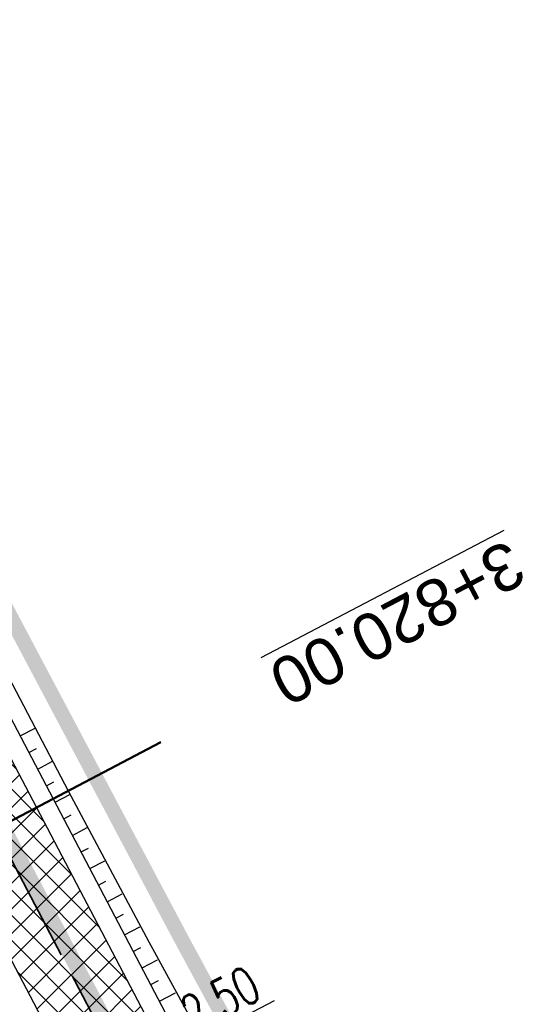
# Model space of a CAD drawing. Header units: metres. Extents: x 7529682 to 7533711, y 5721195 to 5727842.
# Tile 34 of 232: x 7531497 to 7531511, y 5724419 to 5724446. Entities that reach past the tile are written whole.
import ezdxf

# ---------------------------------------------------------------- set-up
doc = ezdxf.new("R2010")
doc.units = ezdxf.units.M
doc.header["$PDMODE"] = 1
doc.header["$PDSIZE"] = 0.3
for name, pattern in [('817-dzialki-09-05-04$0$HIDDEN', [0.375, 0.25, -0.125]), ('ACAD_ISO05W100', [33, 24, -3, 0, -3, 0, -3]), ('CENTER2', [28.575000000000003, 19.05, -3.175, 3.175, -3.175])]:
    doc.linetypes.add(name, pattern=pattern)
for name, color, linetype in [('C-DROGI-SYTUACJA', 7, 'Continuous'), ('D-pobocza', 60, 'Continuous'), ('D-skarpa', 2, 'Continuous'), ('D-skarpa-kreskowanie', 2, 'Continuous'), ('D-wymiary', 1, 'Continuous')]:
    doc.layers.add(name, color=color, linetype=linetype)
for name, color, linetype, lineweight, true_color in [('D-hatch-ciag-pieszo-rowerowy', 7, 'Continuous', 13, 0xff9f80), ('D-LR-etap-III', 7, '817-dzialki-09-05-04$0$HIDDEN', 50, 0x00008f), ('D-przekroje-pop', 7, 'Continuous', 50, 0x000099)]:
    doc.layers.add(name, color=color, linetype=linetype, lineweight=lineweight, true_color=true_color)
doc.layers.add('D-obrzeża', color=2, linetype='Continuous', lineweight=30)
doc.layers.add('D-pas-drogowy', color=7, linetype='ACAD_ISO05W100', lineweight=50)
doc.styles.add('DIMTEXT', font='simplex.shx', dxfattribs={"width": 0.7})
doc.styles.get("Standard").update_dxf_attribs({"font": 'arial.ttf'})
doc.dimstyles.new('500', dxfattribs={"dimtxt": 1, "dimasz": 0.6999999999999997, "dimexe": 0.2, "dimexo": 0.5, "dimgap": 0.2, "dimtad": 1, "dimrnd": 0.005, "dimzin": 0, "dimdsep": 46, "dimtxsty": 'DIMTEXT', "dimblk": 'ARCHTICK', "dimcen": 0, "dimclrd": 256, "dimclre": 256, "dimclrt": 2, "dimadec": 5, "dimazin": 0, "dimtfac": 1, "dimtofl": 0, "dimtmove": 0, "dimatfit": 3, "dimfxl": 1, "dimtolj": 1, "dimtzin": 0, "dimlwd": -1, "dimlwe": -1, "dimarcsym": 0})

# ---------------------------------------------------------------- blocks, each defined once
blk = doc.blocks.new('_ArchTick')
at = {"color": 0, "linetype": 'ByBlock', "const_width": 0.15}
blk.add_lwpolyline([(-0.5, -0.5), (0.5, 0.5)], dxfattribs=at)
blk = doc.blocks.new('*D93')
at = {"layer": 'D-wymiary', "linetype": 'ByBlock', "transparency": 16777216}
for p, q in [((7531500.672729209, 5724417.875513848), (7531503.536386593, 5724419.376816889)), ((7531498.458561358, 5724416.714712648), (7531500.672729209, 5724417.875513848)), ((7531500.904889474, 5724417.432680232), (7531500.765593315, 5724417.698380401)), ((7531498.690721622, 5724416.271879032), (7531498.551425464, 5724416.537579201))]:
    blk.add_line(p, q, dxfattribs=at)
at = {"layer": 'Defpoints', "color": 0, "linetype": 'ByBlock', "transparency": 16777216}
for p in [(7531500.672729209, 5724417.875513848), (7531500.672729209, 5724417.875513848), (7531498.458561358, 5724416.714712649)]:
    blk.add_point(p, dxfattribs=at)
at = {"layer": 'D-wymiary', "linetype": 'ByBlock', "transparency": 16777216, "xscale": 0.6999999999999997, "yscale": 0.6999999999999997, "zscale": 0.6999999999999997}
for p, rotation in [((7531500.672729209, 5724417.875513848), 27.66625667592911), ((7531498.458561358, 5724416.714712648), 207.6662566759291)]:
    blk.add_blockref('_ArchTick', p, dxfattribs=dict(at, rotation=rotation))
at = {"layer": 'D-wymiary', "color": 2, "linetype": 'ByBlock', "transparency": 16777216, "insert": (7531502.089517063, 5724419.408644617), "char_height": 1, "attachment_point": 5, "rotation": 27.6662566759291, "style": 'DIMTEXT'}
blk.add_mtext('\\A1;2.50', dxfattribs=at)

msp = doc.modelspace()

# ---------------------------------------------------------------- hatches: boundary and pattern name
at = {"layer": 'D-hatch-ciag-pieszo-rowerowy'}
h = msp.add_hatch(dxfattribs=at)
h.set_pattern_fill('ANSI37', color=256, scale=0.15, style=0)
h.set_pattern_definition([(45, (0.8853450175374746, 0.4649341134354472), (-0.3367596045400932, 0.3367596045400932), []), (135, (0.8853450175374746, 0.4649341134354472), (-0.3367596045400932, -0.3367596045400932), [])])
h.paths.add_polyline_path([(7531506.465087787, 5724401.44267996), (7531508.711773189, 5724402.54145602), (7531499.308193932, 5724420.478293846), (7531486.378668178, 5724445.111809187), (7531484.103101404, 5724444.067986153), (7531497.094585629, 5724419.316425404)])

# ---------------------------------------------------------------- linework, layer by layer
at = {"layer": 'C-DROGI-SYTUACJA', "color": 10, "linetype": 'CENTER2', "lineweight": 35, "ltscale": 0.2}
msp.add_lwpolyline([(7531474.815809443, 5724464.451899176), (7531498.201389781, 5724419.897359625), (7531507.671593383, 5724401.833439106), (7531507.671593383, 5724401.833439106), (7531507.671593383, 5724401.833439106, -0.04013851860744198), (7531510.812128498, 5724394.459572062), (7531516.19647874, 5724378.341385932, 0.04013851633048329), (7531519.337013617, 5724370.967519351), (7531605.616191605, 5724206.442252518, 0.0426524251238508), (7531608.365594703, 5724202.136137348), (7531614.256663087, 5724194.442743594, -0.04259237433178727), (7531617.002724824, 5724190.14299819)], format="xyb", dxfattribs=at)
at = {"layer": 'D-LR-etap-III', "ltscale": 10, "flags": 128}
msp.add_lwpolyline([(7531750.474471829, 5723895.103125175, 0.4, 0.4, 0), (7531750.505, 5723895.13, 0.4, 0.4, 0), (7531682.71, 5724022.92, 0.4, 0.4, 0), (7531619.177023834, 5724147.203692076, 0.4, 0.4, 0), (7531592.308960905, 5724198.48863389, 0.4, 0.4, 0), (7531553.263875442, 5724272.918564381, 0.4, 0.4, 0), (7531504.019999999, 5724366.79, 0.4, 0.4, 0), (7531482.09, 5724407.62, 0.4, 0.4, 0), (7531412.350402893, 5724541.182759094, 0.4, 0.4, 0), (7531388.463669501, 5724586.929768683, 0.4, 0.4, 0), (7531345.12, 5724669.94, 0.4, 0.4, 0), (7531127.66, 5725081.67, 0.4, 0.4, 0), (7531059.253139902, 5725211.040795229, 0.4, 0.4, 0), (7531008.007244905, 5725307.953830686, 0.4, 0.4, 0), (7530964.181635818, 5725390.835555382, 0.4, 0.4, 0), (7530914.557354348, 5725484.683561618, 0.4, 0.4, 0), (7530865.243241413, 5725577.493975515, 0.4, 0.4, 0), (7530840.085257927, 5725624.058651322, 0.4, 0.4, 0), (7530802.559525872, 5725694.924584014, 0.4, 0.4, 0), (7530755.54, 5725787.51, 0.4, 0.4, 0), (7530708.717810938, 5725876.303221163, 0.4, 0.4, 0), (7530695.12, 5725902.09, 0.4, 0.4, 0), (7530642.91397006, 5726001.07839487, 0.4, 0.4, 0), (7530634.934723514, 5726016.146615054, 0.4, 0.4, 0), (7530610.820000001, 5726061.929999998, 0.4, 0.4, 0), (7530610.820000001, 5726061.929999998, 0.4, 0.4, 0), (7530607.21, 5726063.51, 0.4, 0.4, 0), (7530597.42, 5726080.68, 0.4, 0.4, 0), (7530591.16, 5726088.44, 0.4, 0.4, 0), (7530581.28, 5726107.21, 0.4, 0.4, 0), (7530571.29, 5726130.56, 0.4, 0.4, 0), (7530549.554994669, 5726171.527317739, 0.4, 0.4, 0), (7530531.014309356, 5726206.473807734, 0.4, 0.4, 0), (7530516.461208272, 5726236.016618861, 0.4, 0.4, 0), (7530500.798929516, 5726266.141265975, 0.4, 0.4, 0), (7530491.349999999, 5726283.94, 0.4, 0.4, 0), (7530482.4, 5726303.41, 0.4, 0.4, 0), (7530482.4, 5726303.41, 0.4, 0.4, 0), (7530450.41, 5726357.28, 0.4, 0.4, 0), (7530397.759396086, 5726458.499907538, 0.4, 0.4, 0), (7530334.707815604, 5726583.664702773, 0.4, 0.4, 0), (7530303.939274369, 5726645.167943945, 0.4, 0.4, 0), (7530300.509779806, 5726651.777515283, 0.4, 0.4, 0), (7530289.213532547, 5726671.966724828, 0.4, 0.4, 0), (7530281.54, 5726685.57, 0.4, 0.4, 0), (7530261.37085633, 5726724.163374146, 0.4, 0.4, 0), (7530254.03, 5726738.21, 0.4, 0.4, 0), (7530197.219999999, 5726845.06, 0.4, 0.4, 0), (7530194.71, 5726849.15, 0.4, 0.4, 0), (7530195.92, 5726850.75, 0.4, 0.4, 0), (7530170.546669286, 5726892.961489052, 0.4, 0.4, 0), (7530143.174718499, 5726945.065838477, 0.4, 0.4, 0), (7530105.059999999, 5727018.32, 0.4, 0.4, 0), (7530100.059999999, 5727027.16, 0.4, 0.4, 0), (7530062.318670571, 5727099.625398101, 0.4, 0.4, 0), (7530015.378537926, 5727189.420463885, 0.4, 0.4, 0), (7529983.207960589, 5727250.206596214, 0.4, 0.4, 0), (7529953.284293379, 5727306.74720398, 0.4, 0.4, 0), (7529900.67053443, 5727406.15903814, 0.4, 0.4, 0), (7529890.630239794, 5727425.131178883, 0.4, 0.4, 0), (7529875.155383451, 5727454.426350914, 0.4, 0.4, 0), (7529857.560096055, 5727487.787346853, 0.4, 0.4, 0), (7529835.194401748, 5727530.19312405, 0.4, 0.4, 0), (7529811.740544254, 5727574.662079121, 0.4, 0.4, 0), (7529792.101859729, 5727611.922638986, 0.4, 0.4, 0), (7529768.066117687, 5727657.469613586, 0.4, 0.4, 0), (7529755.210566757, 5727682.131373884, 0.4, 0.4, 0), (7529753.309999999, 5727681.13, 0.4, 0.4, 0), (7529739.21, 5727707.77, 0.4, 0.4, 0), (7529735.394745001, 5727711.251990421, 0.4, 0.4, 0), (7529725.42, 5727730.2, 0.4, 0.4, 0), (7529723.55, 5727729.88, 0.4, 0.4, 0), (7529695.566668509, 5727782.932080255, 0.4, 0.4, 0), (7529717.67971874, 5727794.024357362, 0.4, 0.4, 0), (7529736.274870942, 5727758.647400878, 0.4, 0.4, 0), (7529736.274870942, 5727758.647400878, 0.4, 0.4, 0), (7529744.511003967, 5727750.406106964, 0.4, 0.4, 0), (7529744.511003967, 5727750.406106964, 0.4, 0.4, 0), (7529750.282568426, 5727738.549848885, 0.4, 0.4, 0), (7529777.108510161, 5727687.569424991, 0.4, 0.4, 0), (7529796.51537536, 5727651.329932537, 0.4, 0.4, 0), (7529814.937945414, 5727616.793170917, 0.4, 0.4, 0), (7529839.006722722, 5727572.303976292, 0.4, 0.4, 0), (7529860.617626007, 5727532.509108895, 0.4, 0.4, 0), (7529882.348967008, 5727491.504261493, 0.4, 0.4, 0), (7529904.865139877, 5727449.096370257, 0.4, 0.4, 0), (7529920.747384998, 5727418.884773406, 0.4, 0.4, 0), (7529946.676504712, 5727368.547487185, 0.4, 0.4, 0), (7529972.024701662, 5727320.573310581, 0.4, 0.4, 0), (7529987.740014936, 5727290.153392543, 0.4, 0.4, 0), (7529996.497385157, 5727273.661630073, 0.4, 0.4, 0), (7530017.541471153, 5727234.202689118, 0.4, 0.4, 0), (7530033.053657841, 5727204.864166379, 0.4, 0.4, 0), (7530051.622983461, 5727170.222745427, 0.4, 0.4, 0), (7530069.276612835, 5727137.015751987, 0.4, 0.4, 0), (7530089.385386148, 5727097.533639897, 0.4, 0.4, 0), (7530109.712512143, 5727060.746615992, 0.4, 0.4, 0), (7530136.769722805, 5727011.640131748, 0.4, 0.4, 0), (7530162.446686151, 5726962.743777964, 0.4, 0.4, 0), (7530187.674104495, 5726916.992101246, 0.4, 0.4, 0), (7530207.820739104, 5726879.335323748, 0.4, 0.4, 0), (7530230.625609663, 5726834.518686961, 0.4, 0.4, 0), (7530262.288093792, 5726776.61832811, 0.4, 0.4, 0), (7530277.509672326, 5726760.213143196, 0.4, 0.4, 0), (7530286.036865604, 5726744.106684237, 0.4, 0.4, 0), (7530288.097472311, 5726735.884066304, 0.4, 0.4, 0), (7530290.393870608, 5726725.046963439, 0.4, 0.4, 0), (7530296.17664807, 5726713.582980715, 0.4, 0.4, 0), (7530302.726195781, 5726701.18226779, 0.4, 0.4, 0), (7530325.685047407, 5726657.466383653, 0.4, 0.4, 0), (7530343.243978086, 5726623.648592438, 0.4, 0.4, 0), (7530360.229820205, 5726591.746871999, 0.4, 0.4, 0), (7530383.20855044, 5726548.059469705, 0.4, 0.4, 0), (7530406.017875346, 5726503.605514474, 0.4, 0.4, 0), (7530427.464919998, 5726462.620289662, 0.4, 0.4, 0), (7530447.9278544, 5726424.388014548, 0.4, 0.4, 0), (7530471.126878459, 5726379.920667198, 0.4, 0.4, 0), (7530490.501003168, 5726343.033350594, 0.4, 0.4, 0), (7530509.499458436, 5726306.733076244, 0.4, 0.4, 0), (7530529.890269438, 5726267.244072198, 0.4, 0.4, 0), (7530543.852446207, 5726238.990319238, 0.4, 0.4, 0), (7530554.808897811, 5726218.943990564, 0.4, 0.4, 0), (7530559.027108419, 5726212.223286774, 0.4, 0.4, 0), (7530563.060988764, 5726206.409670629, 0.4, 0.4, 0), (7530566.93354971, 5726200.463543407, 0.4, 0.4, 0), (7530569.771022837, 5726194.901501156, 0.4, 0.4, 0), (7530571.47319415, 5726191.282350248, 0.4, 0.4, 0), (7530572.839142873, 5726188.024533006, 0.4, 0.4, 0), (7530575.295071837, 5726182.034664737, 0.4, 0.4, 0), (7530579.736851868, 5726173.306070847, 0.4, 0.4, 0), (7530583.3, 5726167.41, 0.4, 0.4, 0), (7530593.4, 5726163.33, 0.4, 0.4, 0), (7530598.618375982, 5726155.264489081, 0.4, 0.4, 0), (7530608.258304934, 5726140.497132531, 0.4, 0.4, 0), (7530603.269999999, 5726136.83, 0.4, 0.4, 0), (7530606.53, 5726131.84, 0.4, 0.4, 0), (7530604.239057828, 5726124.21679044, 0.4, 0.4, 0), (7530605.847136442, 5726121.630127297, 0.4, 0.4, 0), (7530608.971611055, 5726116.164124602, 0.4, 0.4, 0), (7530618.114293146, 5726097.791111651, 0.4, 0.4, 0), (7530651.213125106, 5726034.959524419, 0.4, 0.4, 0), (7530670.243741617, 5725998.61095082, 0.4, 0.4, 0), (7530698.075474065, 5725945.952624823, 0.4, 0.4, 0), (7530716.505955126, 5725911.3051464, 0.4, 0.4, 0), (7530735.223454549, 5725875.667401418, 0.4, 0.4, 0), (7530752.504235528, 5725842.154920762, 0.4, 0.4, 0), (7530778.310652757, 5725793.501254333, 0.4, 0.4, 0), (7530797.499961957, 5725756.381811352, 0.4, 0.4, 0), (7530812.518974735, 5725728.28874362, 0.4, 0.4, 0), (7530820.039295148, 5725713.160404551, 0.4, 0.4, 0), (7530822.422446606, 5725710.193574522, 0.4, 0.4, 0), (7530833.154893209, 5725688.800634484, 0.4, 0.4, 0), (7530849.629354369, 5725656.158601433, 0.4, 0.4, 0), (7530867.98290276, 5725621.963939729, 0.4, 0.4, 0), (7530872.629809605, 5725612.88760475, 0.4, 0.4, 0), (7530880.354488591, 5725597.594500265, 0.4, 0.4, 0), (7530883.839446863, 5725593.389159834, 0.4, 0.4, 0), (7530891.782113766, 5725587.763349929, 0.4, 0.4, 0), (7530895.038670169, 5725584.280746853, 0.4, 0.4, 0), (7530897.033644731, 5725580.941110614, 0.4, 0.4, 0), (7530900.951646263, 5725579.945856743, 0.4, 0.4, 0), (7530904.80970798, 5725571.977328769, 0.4, 0.4, 0), (7530903.682362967, 5725568.566434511, 0.4, 0.4, 0), (7530908.900614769, 5725558.844845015, 0.4, 0.4, 0), (7530910.252030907, 5725545.671606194, 0.4, 0.4, 0), (7530912.872986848, 5725538.645543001, 0.4, 0.4, 0), (7530945.278171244, 5725478.464284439, 0.4, 0.4, 0), (7530959.692318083, 5725450.24628822, 0.4, 0.4, 0), (7531002.82670893, 5725368.192370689, 0.4, 0.4, 0), (7531044.703532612, 5725290.314293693, 0.4, 0.4, 0), (7531064.098839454, 5725253.212562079, 0.4, 0.4, 0), (7531083.010253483, 5725216.677517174, 0.4, 0.4, 0), (7531113.013137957, 5725158.465613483, 0.4, 0.4, 0), (7531137.364304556, 5725113.07076138, 0.4, 0.4, 0), (7531150.830830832, 5725086.711759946, 0.4, 0.4, 0), (7531159.745663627, 5725076.640848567, 0.4, 0.4, 0), (7531166.309999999, 5725074.58, 0.4, 0.4, 0), (7531172.29, 5725062.58, 0.4, 0.4, 0), (7531170.589828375, 5725055.605912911, 0.4, 0.4, 0), (7531173.732823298, 5725044.080706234, 0.4, 0.4, 0), (7531215.342008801, 5724964.859648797, 0.4, 0.4, 0), (7531238.054496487, 5724921.684649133, 0.4, 0.4, 0), (7531262.389821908, 5724875.282876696, 0.4, 0.4, 0), (7531295.587160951, 5724811.265731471, 0.4, 0.4, 0), (7531348.487908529, 5724712.362812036, 0.4, 0.4, 0), (7531363.740817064, 5724682.68394264, 0.4, 0.4, 0), (7531366.986905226, 5724675.865317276, 0.4, 0.4, 0), (7531382.541261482, 5724646.110625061, 0.4, 0.4, 0), (7531401.299165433, 5724610.874551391, 0.4, 0.4, 0), (7531428.964837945, 5724558.862274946, 0.4, 0.4, 0), (7531449.111202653, 5724520.397801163, 0.4, 0.4, 0), (7531477.292992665, 5724465.831467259, 0.4, 0.4, 0), (7531500.996290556, 5724421.112506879, 0.4, 0.4, 0), (7531512.121834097, 5724400.549045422, 0.4, 0.4, 0), (7531513.78163794, 5724396.757451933, 0.4, 0.4, 0), (7531526.32, 5724379.39, 0.4, 0.4, 0), (7531566.783642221, 5724302.73628205, 0.4, 0.4, 0), (7531578.579156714, 5724282.774819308, 0.4, 0.4, 0), (7531584.232619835, 5724273.111246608, 0.4, 0.4, 0), (7531590.109283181, 5724263.508189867, 0.4, 0.4, 0), (7531593.027899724, 5724258.771479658, 0.4, 0.4, 0), (7531595.711841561, 5724254.226824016, 0.4, 0.4, 0), (7531601.659976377, 5724243.898197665, 0.4, 0.4, 0), (7531606.097733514, 5724235.986407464, 0.4, 0.4, 0), (7531609.382207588, 5724230.799061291, 0.4, 0.4, 0), (7531611.580260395, 5724227.671180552, 0.4, 0.4, 0), (7531612.707802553, 5724225.86410867, 0.4, 0.4, 0), (7531618.665224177, 5724214.480919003, 0.4, 0.4, 0), (7531619.885522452, 5724212.333950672, 0.4, 0.4, 0), (7531620.931818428, 5724210.787064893, 0.4, 0.4, 0), (7531623.518605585, 5724207.111542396, 0.4, 0.4, 0), (7531626.143926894, 5724203.61306897, 0.4, 0.4, 0), (7531632.022984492, 5724196.485954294, 0.4, 0.4, 0), (7531653.949089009, 5724152.617641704, 0.4, 0.4, 0), (7531656.750690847, 5724143.103797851, 0.4, 0.4, 0), (7531659.61440691, 5724133.254504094, 0.4, 0.4, 0), (7531661.627147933, 5724128.646047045, 0.4, 0.4, 0.01093811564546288), (7531674.314987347, 5724101.43546424, 0.4, 0.4, 0), (7531685.137626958, 5724081.408252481, 0.4, 0.4, 0), (7531692.159945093, 5724066.277333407, 0.4, 0.4, 0), (7531699.662164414, 5724051.388120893, 0.4, 0.4, 0), (7531704.480624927, 5724040.808561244, 0.4, 0.4, 0), (7531704.480624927, 5724040.808561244, 0.4, 0.4, 0), (7531704.401251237, 5724037.368913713, 0.4, 0.4, 0), (7531720.383609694, 5724003.441317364, 0.4, 0.4, 0), (7531728.79890528, 5723986.206298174, 0.4, 0.4, 0), (7531733.237926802, 5723977.192631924, 0.4, 0.4, 0), (7531736.750027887, 5723969.505210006, 0.4, 0.4, 0), (7531737.336143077, 5723968.518916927, 0.4, 0.4, 0), (7531738.285051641, 5723967.699360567, 0.4, 0.4, 0), (7531742.180915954, 5723962.346428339, 0.4, 0.4, 0), (7531744.286141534, 5723958.615526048, 0.4, 0.4, 0), (7531755.393260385, 5723944.192617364, 0.4, 0.4, 0), (7531758.69, 5723936.76, 0.4, 0.4, 0), (7531780.08, 5723929.25, 0.4, 0.4, 0), (7531792.611989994, 5723906.337708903, 0.4, 0.4, 0), (7531792.611989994, 5723906.337708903, 0.4, 0.4, 0), (7531756.962094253, 5723883.055323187, 0.4, 0.4, 0), (7531750.46, 5723895.130000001, 0.4, 0.4, 0), (7531750.46, 5723895.130000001, 0, 0, 0)], format="xyseb", dxfattribs=at)
at = {"layer": 'D-obrzeża'}
for points in [[(7531162.547399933, 5725061.317843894), (7531165.881540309, 5725054.958839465, -0.06857369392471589), (7531167.270284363, 5725051.106338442), (7531167.914945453, 5725048.067569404, 0.06878949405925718), (7531170.704411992, 5725040.339745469), (7531202.515371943, 5724979.795162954), (7531233.695975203, 5724920.949650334), (7531258.824090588, 5724873.473403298), (7531292.224994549, 5724809.507396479), (7531312.052212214, 5724771.453899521), (7531340.423454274, 5724719.339022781, -0.009020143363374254), (7531345.426151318, 5724709.741280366), (7531362.628782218, 5724675.232985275), (7531378.958019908, 5724644.242016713), (7531397.476854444, 5724608.78273076), (7531423.790449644, 5724558.646084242), (7531445.035916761, 5724518.377892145), (7531473.709538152, 5724463.869950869), (7531497.094585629, 5724419.316425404), (7531505.905040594, 5724402.510940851, -0.03317121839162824), (7531508.586352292, 5724396.450655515), (7531511.248060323, 5724389.164100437)], [(7531614.793854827, 5724196.435965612), (7531608.229481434, 5724205.006951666, -0.04242731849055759), (7531605.720684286, 5724208.932339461), (7531593.236041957, 5724232.687296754), (7531571.713156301, 5724273.71477667), (7531559.088841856, 5724297.795151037), (7531533.852572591, 5724345.968626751), (7531520.493826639, 5724371.449740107, -0.04013851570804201), (7531517.353291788, 5724378.823606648), (7531511.965880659, 5724394.950955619, 0.04013851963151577), (7531508.825345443, 5724402.324822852), (7531499.308193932, 5724420.478293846), (7531486.378668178, 5724445.111809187)]]:
    msp.add_lwpolyline(points, format="xyb", dxfattribs=at)
at = {"layer": 'D-pas-drogowy', "ltscale": 0.2, "flags": 128}
msp.add_lwpolyline([(7531633.018560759, 5724182.834272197, 0.4, 0.4, 0), (7531617.558899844, 5724211.608162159, 0.4, 0.4, 0), (7531566.783642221, 5724302.73628205, 0.4, 0.4, 0), (7531538.419082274, 5724356.469679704, 0.4, 0.4, 0), (7531526.32, 5724379.39, 0.4, 0.4, 0), (7531516.102085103, 5724393.607319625, 0.4, 0.4, 0.001485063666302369), (7531513.78037409, 5724396.837773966, 0.4, 0.4, 0), (7531501.87, 5724413.41, 0.4, 0.4, 0), (7531474.926107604, 5724464.507896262, 0.4, 0.4, 0), (7531446.200436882, 5724518.992313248, 0.4, 0.4, 0), (7531424.962185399, 5724559.262257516, 0.4, 0.4, 0), (7531398.444460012, 5724609.565801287, 0.4, 0.4, 0), (7531379.647455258, 5724645.216004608, 0.4, 0.4, 0), (7531365.23, 5724672.56, 0.4, 0.4, 0), (7531341.305752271, 5724717.915356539, 0.4, 0.4, 0), (7531312.899996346, 5724771.788898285, 0.4, 0.4, 0), (7531292.590923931, 5724810.306502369, 0.4, 0.4, 0), (7531259.391619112, 5724873.271351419, 0.4, 0.4, 0), (7531233.740401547, 5724921.922582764, 0.4, 0.4, 0), (7531203.072738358, 5724980.092044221, 0.4, 0.4, 0), (7531173.471398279, 5725036.225177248, 0.4, 0.4, 0), (7531168.269999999, 5725046.09, 0.4, 0.4, 0), (7531172.29, 5725062.58, 0.4, 0.4, 0), (7531166.309999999, 5725074.58, 0.4, 0.4, 0), (7531150.32, 5725079.6, 0.4, 0.4, 0), (7531141.5, 5725096.43, 0.4, 0.4, 0), (7531109.311735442, 5725157.814415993, 0.4, 0.4, 0), (7531086.641300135, 5725201.047918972, 0.4, 0.4, 0), (7531059.198258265, 5725253.383662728, 0.4, 0.4, 0), (7531028.206828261, 5725312.48946212, 0.4, 0.4, 0), (7530999.104694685, 5725367.990143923, 0.4, 0.4, 0), (7530956.247527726, 5725449.724815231, 0.4, 0.4, 0), (7530924.397774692, 5725510.463768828, 0.4, 0.4, 0), (7530897.509999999, 5725561.74, 0.4, 0.4, 0), (7530894.46, 5725566.14, 0.4, 0.4, 0), (7530892.16, 5725570.49, 0.4, 0.4, 0), (7530869.362688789, 5725613.307018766, 0.4, 0.4, 0), (7530861.693971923, 5725627.704613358, 0.4, 0.4, 0), (7530852.74, 5725644.52, 0.4, 0.4, 0), (7530831.509999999, 5725684.2, 0.4, 0.4, 0), (7530811.13, 5725722.52, 0.4, 0.4, 0), (7530792.3476413, 5725757.940652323, 0.4, 0.4, 0), (7530768.03, 5725803.8, 0.4, 0.4, 0), (7530748.768542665, 5725840.178507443, 0.4, 0.4, 0), (7530727.7, 5725879.97, 0.4, 0.4, 0), (7530712.0981582, 5725909.54523909, 0.4, 0.4, 0), (7530693.644105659, 5725944.645156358, 0.4, 0.4, 0), (7530665.702224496, 5725997.538976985, 0.4, 0.4, 0), (7530641.759999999, 5726042.88, 0.4, 0.4, 0), (7530616.5, 5726091.48, 0.4, 0.4, 0), (7530604.628439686, 5726114.319880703, 0.4, 0.4, -0.007762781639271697), (7530602.5, 5726118.43, 0.4, 0.4, 0), (7530603.992037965, 5726123.394821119, 0.4, 0.4, 0), (7530606.53, 5726131.84, 0.4, 0.4, 0), (7530603.269999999, 5726136.83, 0.4, 0.4, 0), (7530593.775620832, 5726151.368713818, 0.4, 0.4, 0), (7530590.202637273, 5726156.84001263, 0.4, 0.4, 0), (7530583.3, 5726167.41, 0.4, 0.4, 0), (7530580.578343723, 5726170.427567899, 0.4, 0.4, 0), (7530575.849999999, 5726175.67, 0.4, 0.4, 0), (7530569.009999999, 5726186.66, 0.4, 0.4, 0), (7530562.555322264, 5726199.189409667, 0.4, 0.4, 0), (7530555.67, 5726211.39, 0.4, 0.4, 0), (7530548.29, 5726224.23, 0.4, 0.4, 0), (7530540.58, 5726237.71, 0.4, 0.4, 0), (7530532.679999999, 5726252.65, 0.4, 0.4, 0), (7530524.059999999, 5726269.35, 0.4, 0.4, 0), (7530502.82, 5726309.91, 0.4, 0.4, 0), (7530488.83, 5726336.63, 0.4, 0.4, 0), (7530466.03, 5726380.16, 0.4, 0.4, 0), (7530438.469999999, 5726432.77, 0.4, 0.4, 0), (7530424.53, 5726459.09, 0.4, 0.4, 0), (7530401.63, 5726502.97, 0.4, 0.4, 0), (7530383.38, 5726538.06, 0.4, 0.4, 0), (7530353.969999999, 5726593.52, 0.4, 0.4, 0), (7530338.469999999, 5726622.74, 0.4, 0.4, 0), (7530322.009999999, 5726653.88, 0.4, 0.4, 0), (7530297.54, 5726700.33, 0.4, 0.4, 0), (7530287.38, 5726719.6, 0.4, 0.4, 0), (7530285.94993921, 5726722.315508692, 0.4, 0.4, 0), (7530280.259999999, 5726733.12, 0.4, 0.4, 0), (7530266.73, 5726758.74, 0.4, 0.4, 0), (7530260.42, 5726770.47, 0.4, 0.4, 0), (7530253.25, 5726783.82, 0.4, 0.4, 0), (7530244.95, 5726799.33, 0.4, 0.4, 0), (7530239.389999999, 5726808.49, 0.4, 0.4, 0), (7530238.29, 5726807.9, 0.4, 0.4, 0), (7530218.11, 5726850.67, 0.4, 0.4, 0), (7530175.906646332, 5726928.168028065, 0.4, 0.4, 0), (7530096.679999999, 5727076.15, 0.4, 0.4, 0), (7530094.679999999, 5727079.89, 0.4, 0.4, 0), (7530064.59693469, 5727135.522637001, 0.4, 0.4, 0), (7530046.730970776, 5727168.8921561, 0.4, 0.4, 0), (7530025.803045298, 5727208.461374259, 0.4, 0.4, 0), (7530012.846501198, 5727232.979315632, 0.4, 0.4, 0), (7529994.15, 5727268.45, 0.4, 0.4, 0), (7529981.670868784, 5727291.93018666, 0.4, 0.4, 0), (7529949.889999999, 5727351.73, 0.4, 0.4, 0), (7529924.75, 5727399.03, 0.4, 0.4, 0), (7529915.515824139, 5727417.099754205, 0.4, 0.4, 0), (7529885.83, 5727475.19, 0.4, 0.4, 0), (7529862.559999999, 5727519.97, 0.4, 0.4, 0), (7529852.984923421, 5727538.191086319, 0.4, 0.4, 0), (7529836.513084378, 5727569.51130111, 0.4, 0.4, 0), (7529815.36890814, 5727609.140983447, 0.4, 0.4, 0), (7529792.795203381, 5727651.247499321, 0.4, 0.4, 0), (7529774.199114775, 5727685.858348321, 0.4, 0.4, 0), (7529746.966026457, 5727736.059440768, 0.4, 0.4, 0), (7529733.92, 5727757.62, 0.4, 0.4, 0), (7529708.607472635, 5727806.388536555, 0.4, 0.4, 0), (7529688.491967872, 5727796.344621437, 0.4, 0.4, 0), (7529723.55, 5727729.88, 0.4, 0.4, 0), (7529725.42, 5727730.2, 0.4, 0.4, 0), (7529735.38, 5727711.28, 0.4, 0.4, 0), (7529739.21, 5727707.77, 0.4, 0.4, 0), (7529753.309999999, 5727681.13, 0.4, 0.4, 0), (7529755.178396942, 5727682.114424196, 0.4, 0.4, 0), (7529792.101859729, 5727611.922638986, 0.4, 0.4, 0), (7529811.740544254, 5727574.662079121, 0.4, 0.4, 0), (7529835.194401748, 5727530.19312405, 0.4, 0.4, 0), (7529857.560096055, 5727487.787346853, 0.4, 0.4, 0), (7529875.155383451, 5727454.426350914, 0.4, 0.4, 0), (7529890.630239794, 5727425.131178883, 0.4, 0.4, 0), (7529900.67053443, 5727406.15903814, 0.4, 0.4, 0), (7529953.284293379, 5727306.74720398, 0.4, 0.4, 0), (7529983.207960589, 5727250.206596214, 0.4, 0.4, 0), (7530015.378537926, 5727189.420463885, 0.4, 0.4, 0), (7530062.318670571, 5727099.625398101, 0.4, 0.4, 0), (7530100.059999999, 5727027.16, 0.4, 0.4, 0), (7530105.059999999, 5727018.32, 0.4, 0.4, 0), (7530143.174718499, 5726945.065838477, 0.4, 0.4, 0), (7530170.546669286, 5726892.961489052, 0.4, 0.4, 0), (7530195.92, 5726850.75, 0.4, 0.4, 0), (7530194.71, 5726849.15, 0.4, 0.4, 0), (7530197.219999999, 5726845.06, 0.4, 0.4, 0), (7530254.03, 5726738.21, 0.4, 0.4, 0), (7530261.37085633, 5726724.163374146, 0.4, 0.4, 0), (7530281.54, 5726685.57, 0.4, 0.4, 0), (7530289.213532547, 5726671.966724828, 0.4, 0.4, 0), (7530300.509779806, 5726651.777515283, 0.4, 0.4, 0), (7530303.939274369, 5726645.167943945, 0.4, 0.4, 0), (7530334.707815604, 5726583.664702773, 0.4, 0.4, 0), (7530397.759396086, 5726458.499907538, 0.4, 0.4, 0), (7530450.41, 5726357.28, 0.4, 0.4, 0), (7530482.4, 5726303.41, 0.4, 0.4, 0), (7530483.687990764, 5726301.003383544, 0.4, 0.4, 0), (7530491.349999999, 5726283.94, 0.4, 0.4, 0), (7530512.67, 5726243.78, 0.4, 0.4, 0), (7530529.429999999, 5726209.46, 0.4, 0.4, 0), (7530571.29, 5726130.56, 0.4, 0.4, 0), (7530581.28, 5726107.21, 0.4, 0.4, 0), (7530591.16, 5726088.44, 0.4, 0.4, 0), (7530597.42, 5726080.68, 0.4, 0.4, 0), (7530607.21, 5726063.51, 0.4, 0.4, 0), (7530610.820000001, 5726061.929999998, 0.4, 0.4, 0), (7530634.934723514, 5726016.146615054, 0.4, 0.4, 0), (7530642.91397006, 5726001.07839487, 0.4, 0.4, 0), (7530695.12, 5725902.09, 0.4, 0.4, 0), (7530708.717810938, 5725876.303221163, 0.4, 0.4, 0), (7530755.54, 5725787.51, 0.4, 0.4, 0), (7530802.559525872, 5725694.924584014, 0.4, 0.4, 0), (7530840.085257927, 5725624.058651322, 0.4, 0.4, 0), (7530865.243241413, 5725577.493975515, 0.4, 0.4, 0), (7530914.557354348, 5725484.683561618, 0.4, 0.4, 0), (7530964.181635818, 5725390.835555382, 0.4, 0.4, 0), (7531008.007244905, 5725307.953830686, 0.4, 0.4, 0), (7531059.253139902, 5725211.040795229, 0.4, 0.4, 0), (7531127.66, 5725081.67, 0.4, 0.4, 0), (7531345.12, 5724669.94, 0.4, 0.4, 0), (7531388.463669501, 5724586.929768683, 0.4, 0.4, 0), (7531412.350402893, 5724541.182759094, 0.4, 0.4, 0), (7531482.09, 5724407.62, 0.4, 0.4, 0), (7531504.019999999, 5724366.79, 0.4, 0.4, 0), (7531519.374444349, 5724337.520497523, 0.4, 0.4, 0), (7531563.748815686, 5724252.931583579, 0.4, 0.4, 0), (7531602.175111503, 5724179.681224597, 0.4, 0.4, 0), (7531619.177023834, 5724147.203692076, 0.4, 0.4, 0), (7531625.038493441, 5724135.63500206, 0.4, 0.4, 0), (7531656.796442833, 5724073.31633882, 0.4, 0.4, 0), (7531675.12, 5724037.36, 0.4, 0.4, 0), (7531682.71, 5724022.92, 0.4, 0.4, 0), (7531705.565196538, 5723979.810545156, 0.4, 0.4, 0), (7531736.605941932, 5723921.261514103, 0.4, 0.4, 0), (7531750.46, 5723895.130000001, 0.4, 0.4, 0), (7531740.769999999, 5723886.56, 0.4, 0.4, 0), (7531732.86, 5723885, 0.4, 0.4, 0), (7531722.179999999, 5723887.77, 0.4, 0.4, 0), (7531729.87, 5723862.17, 0.4, 0.4, 0), (7531742.92, 5723861.93, 0.4, 0.4, 0), (7531763.71, 5723859.52, 0.4, 0.4, 0), (7531768.42, 5723854.12, 0.4, 0.4, 0), (7531787.42, 5723817.97, 0.4, 0.4, 0), (7531795.57, 5723809.82, 0.4, 0.4, 0), (7531816.346897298, 5723819.850397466, 0.4, 0.4, 0), (7531816.346897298, 5723819.850397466, 0.4, 0.4, 0), (7531805.059999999, 5723843.23, 0.4, 0.4, 0), (7531803.61, 5723886.23, 0.4, 0.4, 0), (7531803.61, 5723886.23, 0.4, 0.4, 0), (7531780.08, 5723929.25, 0.4, 0.4, 0), (7531758.69, 5723936.76, 0.4, 0.4, 0), (7531749.3590272, 5723946.412126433, 0.4, 0.4, 0), (7531742.71, 5723953.29, 0.4, 0.4, 0), (7531735.177368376, 5723967.877529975, 0.4, 0.4, 0), (7531722.37, 5723992.68, 0.4, 0.4, 0), (7531705.041669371, 5724030.885563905, 0.4, 0.4, 0), (7531699.469999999, 5724043.17, 0.4, 0.4, 0), (7531692.69, 5724058.11, 0.4, 0.4, 0), (7531679.672010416, 5724084.016803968, 0.4, 0.4, 0), (7531674.55, 5724094.21, 0.4, 0.4, 0), (7531666.633166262, 5724114.002855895, 0.4, 0.4, 0), (7531649, 5724153.82, 0.4, 0.4, 0), (7531641.49, 5724149.34, 0.4, 0.4, 0), (7531626.04, 5724179.34, 0.4, 0.4, 0), (7531633.03, 5724182.84, 0, 0, 0)], format="xyseb", dxfattribs=at)
at = {"layer": 'D-pobocza'}
msp.add_lwpolyline([(7531520.918904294, 5724371.715800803, -0.03994492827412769), (7531517.827530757, 5724378.982028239), (7531512.427381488, 5724395.147509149, 0.04013851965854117), (7531509.286846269, 5724402.521376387), (7531499.751027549, 5724420.71045411), (7531486.84067216, 5724445.307445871)], format="xyb", dxfattribs=at)
at = {"layer": 'D-przekroje-pop', "extrusion": (0.4647473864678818, -0.8854433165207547, 0), "elevation": -1568409.814095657}
msp.add_lwpolyline([(9329128.932151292, 0), (9329123.932151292, 0), (9329115.932151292, 0)], dxfattribs=at)
at = {"layer": 'D-skarpa', "linetype": 'Continuous'}
msp.add_lwpolyline([(7531486.982552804, 5724445.388816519), (7531488.507415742, 5724442.569679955), (7531490.977239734, 5724438.219140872), (7531493.388537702, 5724433.837882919), (7531495.706528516, 5724429.407650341), (7531496.169340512, 5724428.51987817), (7531496.535935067, 5724427.817173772), (7531498.0231338, 5724424.976690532), (7531500.183045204, 5724420.937481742), (7531500.383771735, 5724420.567620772), (7531502.7838293, 5724416.180415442), (7531505.195565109, 5724411.799332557), (7531507.594453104, 5724407.411514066), (7531509.955590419, 5724403.030848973), (7531509.967463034, 5724403.008738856), (7531510.455627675, 5724402.077166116), (7531511.45022431, 5724400.214541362), (7531511.45022431, 5724400.214541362), (7531512.306926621, 5724398.364815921), (7531512.702713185, 5724397.424756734), (7531513.468701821, 5724395.530919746), (7531514.176902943, 5724393.654998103), (7531515.519272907, 5724389.886139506)], dxfattribs=at)
at = {"layer": 'D-skarpa-kreskowanie', "linetype": 'Continuous'}
for p, q in [((7531496.743892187, 5724426.439691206, 109.0718237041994), (7531497.144235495, 5724426.649821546, 108.7703827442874)), ((7531496.97626588, 5724425.996969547, 109.0716255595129), (7531497.175819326, 5724426.101710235, 108.9213705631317)), ((7531497.208639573, 5724425.554247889, 109.0714274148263), (7531497.606510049, 5724425.763080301, 108.7718483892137)), ((7531497.441013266, 5724425.11152623, 109.0712292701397), (7531497.639330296, 5724425.215617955, 108.9219052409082)), ((7531497.673386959, 5724424.668804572, 109.0710311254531), (7531498.069179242, 5724424.876546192, 108.7730168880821)), ((7531497.905760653, 5724424.226082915, 109.0708329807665), (7531498.10393491, 5724424.3300997, 108.9216164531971)), ((7531498.138134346, 5724423.783361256, 109.0706348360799), (7531498.535039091, 5724423.99168678, 108.7717829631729)), ((7531498.370508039, 5724423.340639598, 109.0704366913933), (7531498.569238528, 5724423.444948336, 108.9208013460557)), ((7531498.602881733, 5724422.897917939, 109.0702385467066), (7531499.00089894, 5724423.106827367, 108.7705490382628)), ((7531498.835255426, 5724422.455196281, 109.07004040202), (7531499.034542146, 5724422.559796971, 108.919986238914)), ((7531499.067629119, 5724422.012474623, 109.0698422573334), (7531499.46675879, 5724422.221967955, 108.7693151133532)), ((7531499.300002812, 5724421.569752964, 109.0697186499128), (7531499.500826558, 5724421.675160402, 108.9185071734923)), ((7531499.532376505, 5724421.127031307, 109.069942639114), (7531499.937621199, 5724421.339734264, 108.7648111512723)), ((7531499.764737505, 5724420.684302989, 109.0702004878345), (7531499.969245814, 5724420.791518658, 108.9162537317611)), ((7531499.996897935, 5724420.24146946, 109.0710755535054), (7531500.410909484, 5724420.458519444, 108.7594218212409)), ((7531500.229058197, 5724419.798635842, 109.073010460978), (7531500.439489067, 5724419.908956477, 108.9146053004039)), ((7531500.461218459, 5724419.355802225, 109.0749453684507), (7531500.888930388, 5724419.58003478, 108.7529784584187))]:
    msp.add_line(p, q, dxfattribs=at)

# ---------------------------------------------------------------- texts
at = {"layer": 'D-przekroje-pop', "lineweight": 30}
for s, p in [('%%U3+800.00', (7531500.48321072, 5724449.420168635)), ('%%U3+820.00', (7531509.77815845, 5724431.711302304))]:
    msp.add_text(s, height=1.25, rotation=207.6938745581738, dxfattribs=at).set_placement(p)

# ---------------------------------------------------------------- dimensions: what is measured, and where the dimension line sits
at = {"layer": 'D-wymiary', "linetype": 'ByBlock'}
dim = msp.add_aligned_dim(p1=(7531498.458561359, 5724416.714712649), p2=(7531500.67272921, 5724417.875513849), distance=-3.924097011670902e-10, dimstyle='500', dxfattribs=at)
dim.commit()
dim.dimension.update_dxf_attribs({"geometry": '*D93', "text_midpoint": (7531502.089517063, 5724419.408644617)})

doc.saveas('drawing.dxf')
